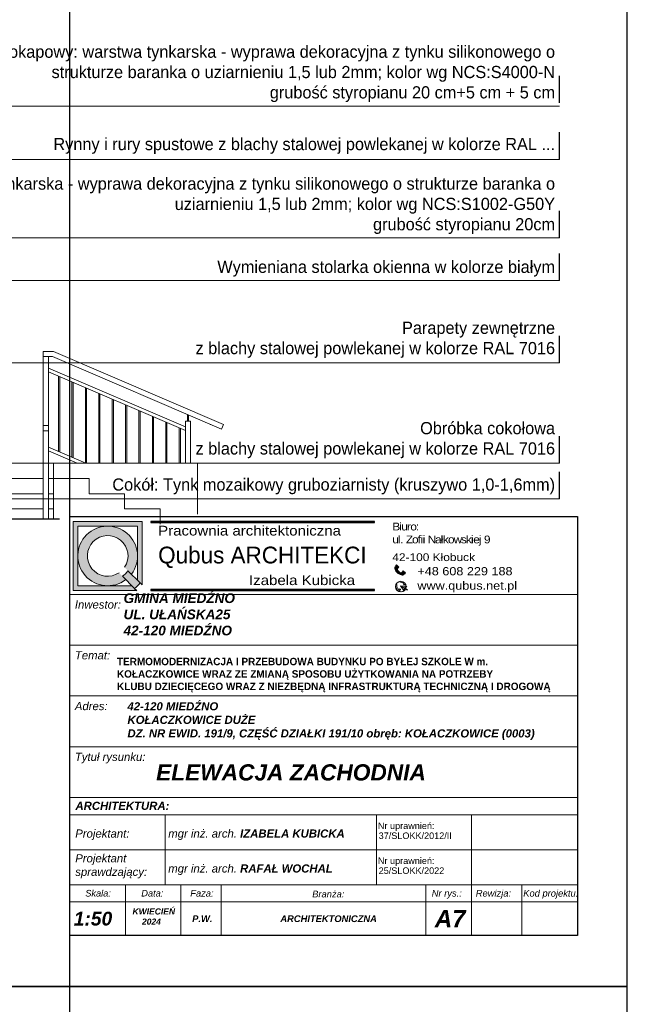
# Model space of a CAD drawing. Header units: millimetres. Extents: x -587 to 33545, y -26688 to 22494.
# Tile 47 of 256: x 5663 to 6262, y 7256 to 8225. Entities that reach past the tile are written whole.
import ezdxf
from ezdxf.enums import TextEntityAlignment as Align
from ezdxf.lldxf.tags import DXFTag

# ---------------------------------------------------------------- set-up
doc = ezdxf.new("R2010")
doc.units = ezdxf.units.MM
doc.header["$MEASUREMENT"] = 0
doc.linetypes.add('ArchiTECH.PC Solid Line Type', pattern=[0])
doc.layers.add('a3', color=3, linetype='Continuous', lineweight=30, plot=False)
for name, color, linetype, lineweight in [('A_l.widokowa', 250, 'Continuous', 18), ('l. przekrojowa', 1, 'Continuous', 30), ('l.przerywana', 104, 'ICAD_ISO03W100', 5), ('l.widokowa', 140, 'Continuous', 15), ('wymiarowanie', 176, 'Continuous', 9)]:
    doc.layers.add(name, color=color, linetype=linetype, lineweight=lineweight)
doc.styles.add('ArchiTECHStyle1', font='arial.ttf', dxfattribs={"height": 0.16})
doc.styles.add('Roman', font='SIMPLEX')
tags = doc.linetypes.add('ICAD_ISO03W100', pattern=[30, 12, -18]).pattern_tags.tags
tags[6:7] = [DXFTag(74, 4), DXFTag(75, 0), DXFTag(340, '0'), DXFTag(46, 1.0), DXFTag(50, 0.0), DXFTag(44, 0.0), DXFTag(45, 0.0)]
tags[4:5] = [DXFTag(74, 4), DXFTag(75, 0), DXFTag(340, '0'), DXFTag(46, 1.0), DXFTag(50, 0.0), DXFTag(44, 0.0), DXFTag(45, 0.0)]

msp = doc.modelspace()

# ---------------------------------------------------------------- hatches: boundary and pattern name
for points in [[(5792.51, 7731.43), (5792.51, 7730.4), (6012.82, 7730.4), (6012.82, 7731.43)], [(5792.51, 7664.4), (5792.51, 7663.37), (6012.82, 7663.37), (6012.82, 7664.4)]]:
    msp.add_hatch(color=256).paths.add_polyline_path(points)
at = {"layer": 'wymiarowanie'}
h = msp.add_hatch(color=7, dxfattribs=at)
h.paths.add_polyline_path([(5715.83, 7731.43), (5783.89, 7731.43), (5783.89, 7668.85), (5781.83, 7670.91), (5779.22, 7673.52), (5779.22, 7697.4), (5779.22, 7726.76), (5749.86, 7726.76), (5720.5, 7726.76), (5720.5, 7697.4), (5720.5, 7668.04), (5749.86, 7668.04), (5773.75, 7668.04), (5776.35, 7665.43), (5778.42, 7663.37), (5715.83, 7663.37)])
h.paths.add_polyline_path([(5720.5, 7697.4, -0.414214), (5749.86, 7726.76, -0.414214), (5779.22, 7697.4, -0.164764), (5773.18, 7679.56), (5769.84, 7682.9), (5766.48, 7686.25, 10.245542), (5761.01, 7680.78), (5764.36, 7677.43), (5767.7, 7674.09, -0.164764), (5749.86, 7668.04, -0.414214)])
h = msp.add_hatch(color=7, dxfattribs=at)
h.paths.add_polyline_path([(6036.56, 7682.07), (6035.53, 7683, -0.225702), (6035.26, 7684.55), (6032.81, 7686.76, 0.192399), (6033.35, 7683.1, 0.072563), (6035.31, 7680.69)])
h.paths.add_polyline_path([(6033.42, 7687.45), (6035.71, 7685.39), (6036.71, 7686.51), (6034.43, 7688.56)])
for color, points in [(1, [(5764.36, 7677.43, 0.078874), (5769.84, 7682.9), (5773.18, 7679.56), (5779.22, 7673.52), (5781.83, 7670.91, -0.046709), (5776.35, 7665.43), (5773.75, 7668.04), (5767.7, 7674.09)]), (7, [(6041.74, 7663.04, 0.011425), (6041.93, 7663.19), (6041.93, 7662.77)]), (7, [(6043.8, 7667.47), (6044.58, 7667.41), (6043.8, 7666.96, 0.012234), (6043.81, 7667.21, 0.012394)])]:
    msp.add_hatch(color=color, dxfattribs=at).paths.add_polyline_path(points)
h = msp.add_hatch(color=7, dxfattribs=at)
h.paths.add_polyline_path([(6036.56, 7682.07), (6037.58, 7681.14, 0.225702), (6039.16, 7681.04), (6041.61, 7678.83, -0.192399), (6037.91, 7678.99, -0.072563), (6035.31, 7680.69)])
h.paths.add_polyline_path([(6042.23, 7679.51), (6039.94, 7681.57), (6040.95, 7682.69), (6043.24, 7680.63)])
h = msp.add_hatch(color=7, dxfattribs=at)
h.paths.add_polyline_path([(6038.22, 7667.97), (6043.34, 7665.04, -0.017213), (6043.18, 7664.72), (6042.67, 7665.01, 0.008189), (6042.65, 7665.02, 0.53975), (6041.91, 7664.62), (6041.93, 7663.19, -0.011425), (6041.74, 7663.04)])
h.paths.add_polyline_path([(6038.22, 7667.97), (6043.8, 7667.47, -0.012394), (6043.81, 7667.21, -0.012234), (6043.8, 7666.96), (6042.97, 7666.48, 0.53975), (6043.01, 7665.64, 0.008189), (6043.03, 7665.64), (6043.48, 7665.38, -0.017324), (6043.34, 7665.04)])
h.paths.add_polyline_path([(6034.25, 7670.22, 0.420099), (6034.5, 7668.97, -0.536996), (6034.73, 7668.27, 0.201629), (6034.51, 7666.96, 0.107022), (6035.09, 7666.13, 0), (6035.09, 7666.13, -0.436557), (6035.09, 7665.7, 0.147081), (6034.58, 7665.27, 0.207035), (6034.52, 7664.63, -0.421728), (6034.31, 7664.13, -0.319958)])
h.paths.add_polyline_path([(6035.23, 7663.14, 0.496102), (6036.11, 7663.66, -0.192582), (6036.33, 7664.8, -0.36114), (6037.07, 7664.78, 0.367411), (6037.9, 7664.66, -1.020857), (6038.16, 7664.51, -0.11859), (6037.56, 7663.83, 0.324733), (6037.51, 7663.02, 0.305926), (6039.01, 7661.98, -0.195201)])
h.paths.add_polyline_path([(6037.02, 7672.24, -0.234986), (6041.63, 7671.47, 0.527816), (6040.99, 7670.62, 0.127269), (6040.19, 7670.95, -0.120709), (6038.36, 7671.61, 0.09778)])
h.paths.add_polyline_path([(6041.31, 7669.04, 0.337925), (6041.61, 7669.69, 0.273312), (6043.51, 7668.97, -0.023505), (6043.65, 7668.49, -0.126715)])
h.paths.add_polyline_path([(6043.34, 7665.04, 0.017324), (6043.48, 7665.38), (6045.15, 7664.42), (6044.98, 7664.1)])
h.paths.add_polyline_path([(6043.34, 7665.04), (6044.98, 7664.1), (6044.8, 7663.79), (6043.18, 7664.72, 0.017213)])

# ---------------------------------------------------------------- linework, layer by layer
at = {"color": 7}
for p, q in [((5781.83, 7670.91), (5783.89, 7668.85)), ((5776.35, 7665.43), (5778.42, 7663.37))]:
    msp.add_line(p, q, dxfattribs=at)
for points in [[(5792.51, 7731.43), (5792.51, 7730.4), (6012.82, 7730.4), (6012.82, 7731.43)], [(5792.51, 7664.4), (5792.51, 7663.37), (6012.82, 7663.37), (6012.82, 7664.4)]]:
    msp.add_lwpolyline(points, close=True)
at = {"layer": 'a3'}
for points in [[(3612.56, 8758.5), (3612.56, 7273.5), (5712.56, 7273.5), (5712.56, 8758.5), (3612.56, 8758.5)], [(4161.67, 8758.5), (4161.67, 7273.5), (6261.67, 7273.5), (6261.67, 8758.5), (4161.67, 8758.5)], [(3612.56, 7273.5), (3612.56, 5788.5), (5712.56, 5788.5), (5712.56, 7273.5), (3612.56, 7273.5)], [(4161.67, 7273.5), (4161.67, 5788.5), (6261.67, 5788.5), (6261.67, 7273.5), (4161.67, 7273.5)]]:
    msp.add_lwpolyline(points, dxfattribs=at)
at = {"layer": 'A_l.widokowa', "color": 7}
for p, q in [((5693.45, 7898.72), (5688.45, 7898.72)), ((5862.05, 7822.31), (5695.42, 7893.72)), ((5864.02, 7826.91), (5696.45, 7898.72)), ((5826.46, 7824.51), (5691.44, 7882.38)), ((5826.46, 7820.92), (5691.44, 7878.79)), ((5862.05, 7822.31), (5864.02, 7826.91)), ((5728.17, 7788.72), (5691.44, 7804.46)), ((5719.79, 7788.72), (5691.44, 7800.87)), ((5696.45, 7734.03), (5696.45, 7788.72))]:
    msp.add_line(p, q, dxfattribs=at)
at = {"layer": 'A_l.widokowa'}
for p, q in [((5701.45, 7800.17), (5701.45, 7874.5)), ((5702.65, 7799.66), (5702.65, 7873.98)), ((5714.65, 7794.51), (5714.65, 7868.84)), ((5715.85, 7794), (5715.85, 7868.32)), ((5727.85, 7788.86), (5727.85, 7863.18)), ((5729.05, 7788.34), (5729.05, 7862.67)), ((5741.05, 7788.72), (5741.05, 7857.52)), ((5742.25, 7788.72), (5742.25, 7857.01)), ((5754.25, 7788.72), (5754.25, 7851.87)), ((5755.45, 7788.72), (5755.45, 7851.35)), ((5767.45, 7788.72), (5767.45, 7846.21)), ((5768.65, 7788.72), (5768.65, 7845.7)), ((5780.65, 7788.72), (5780.65, 7840.55)), ((5781.85, 7788.72), (5781.85, 7840.04)), ((5793.85, 7788.72), (5793.85, 7834.9)), ((5795.05, 7788.72), (5795.05, 7834.38)), ((5807.05, 7788.72), (5807.05, 7829.24)), ((5808.25, 7788.72), (5808.25, 7828.72)), ((5820.25, 7788.71), (5820.25, 7823.58)), ((5821.45, 7788.71), (5821.45, 7823.07))]:
    msp.add_line(p, q, dxfattribs=at)
at = {"layer": 'A_l.widokowa', "color": 7}
for points in [[(5696.45, 7898.72), (5688.45, 7898.72)], [(5695.42, 7893.72), (5688.45, 7893.72)], [(5516.06, 7788.72), (5688.45, 7788.72)], [(5693.45, 7788.72), (5836.45, 7788.71)], [(5516.06, 7773.72), (5686.45, 7773.72)], [(5693.45, 7773.72), (5696.45, 7773.72)], [(5516.06, 7758.72), (5686.45, 7758.72)], [(5693.45, 7758.72), (5696.45, 7758.72)], [(5693.45, 7758.72), (5696.45, 7758.72)], [(5516.06, 7743.72), (5686.45, 7743.72)], [(5693.45, 7743.72), (5696.45, 7743.72)], [(5693.45, 7743.72), (5696.45, 7743.72)]]:
    msp.add_lwpolyline(points, dxfattribs=at)
at = {"layer": 'l. przekrojowa', "color": 7}
for p in [(3779.15, 7734.03), (5501.06, 7734.03)]:
    msp.add_line(p, (5702.33, 7734.03), dxfattribs=at)
at = {"layer": 'l.przerywana', "color": 7, "ltscale": 0.3}
for points in [[(5731.45, 7758.72), (5731.45, 7773.72), (5696.45, 7773.72)], [(5766.45, 7743.72), (5766.45, 7758.72), (5731.45, 7758.72)], [(5801.45, 7728.72), (5801.45, 7743.72), (5766.45, 7743.72)]]:
    msp.add_lwpolyline(points, dxfattribs=at)
at = {"layer": 'l.widokowa', "color": 7}
for p, q in [((5686.45, 7734.03), (5686.45, 7898.72)), ((5691.45, 7898.72), (5686.45, 7898.72)), ((5691.45, 7898.72), (5686.45, 7898.72)), ((5690.42, 7893.72), (5686.45, 7893.72)), ((5690.42, 7893.72), (5686.45, 7893.72)), ((5691.45, 7734.03), (5691.45, 7893.72)), ((5828.46, 7829.98), (5828.46, 7836.71)), ((5829.46, 7829.98), (5829.46, 7836.28)), ((5691.45, 7825.87), (5686.45, 7825.87)), ((5686.45, 7825.87), (5691.45, 7825.87)), ((5826.46, 7829.98), (5826.46, 7788.71)), ((5831.46, 7829.98), (5831.46, 7788.71)), ((5851.06, 7827.02), (5851.06, 7826.43)), ((5691.45, 7820.43), (5686.45, 7820.43)), ((5686.45, 7820.43), (5691.45, 7820.43))]:
    msp.add_line(p, q, dxfattribs=at)
at = {"layer": 'l.widokowa', "color": 7, "ltscale": 0.3}
for p, q in [((5696.45, 7773.72), (5691.45, 7773.72)), ((5691.45, 7773.72), (5696.45, 7773.72)), ((5696.45, 7758.72), (5691.45, 7758.72)), ((5691.45, 7758.72), (5696.45, 7758.72)), ((5696.45, 7743.72), (5691.45, 7743.72)), ((5691.45, 7743.72), (5696.45, 7743.72))]:
    msp.add_line(p, q, dxfattribs=at)
at = {"layer": 'l.widokowa', "color": 7}
msp.add_lwpolyline([(5833.46, 7788.72), (5838.46, 7788.72), (5838.46, 7738.42)], dxfattribs=at)
at = {"layer": 'wymiarowanie', "lineweight": 30}
for p, q in [((6194.74, 8143.59), (6194.74, 8170.29)), ((6194.74, 8087.91), (6194.74, 8114.6)), ((6194.74, 8010.51), (6194.74, 8037.21)), ((6194.74, 7968.53), (6194.74, 7995.22)), ((6194.74, 7887.53), (6194.74, 7914.22)), ((6194.74, 7788.72), (6194.74, 7815.42)), ((6194.74, 7753.51), (6194.74, 7780.2))]:
    msp.add_line(p, q, dxfattribs=at)
at = {"layer": 'wymiarowanie'}
for p, q in [((5351.94, 8140.41), (6194.74, 8140.41)), ((5512.15, 8087.91), (6194.74, 8087.91)), ((5400.45, 8010.51), (6194.74, 8010.51)), ((5074.82, 7968.53), (6194.74, 7968.53)), ((5084.82, 7887.53), (6194.74, 7887.53)), ((5831.46, 7829.98), (5826.46, 7829.98)), ((5451.23, 7788.72), (6194.74, 7788.72)), ((5465, 7753.51), (6194.74, 7753.51))]:
    msp.add_line(p, q, dxfattribs=at)
at = {"layer": 'wymiarowanie', "color": 0, "linetype": 'ArchiTECH.PC Solid Line Type', "lineweight": 9}
for p, q in [((5712.56, 7459.52), (5712.56, 7709.52)), ((5712.56, 7659.52), (6212.56, 7659.52)), ((5712.56, 7609.52), (6212.56, 7609.52)), ((5712.56, 7559.52), (6212.56, 7559.52)), ((5712.56, 7509.52), (6212.56, 7509.52)), ((5712.56, 7392.32), (5712.56, 7459.52)), ((5712.56, 7459.52), (6212.56, 7459.52)), ((5712.56, 7442.32), (6212.56, 7442.32)), ((5806.55, 7442.32), (5806.55, 7373.5)), ((6014.52, 7442.32), (6014.52, 7373.5)), ((6108.19, 7442.32), (6108.19, 7373.5)), ((5712.56, 7407.91), (6212.56, 7407.91)), ((5712.56, 7373.5), (6212.56, 7373.5)), ((5712.56, 7373.5), (6212.56, 7373.5)), ((5712.56, 7373.5), (6212.56, 7373.5)), ((5712.56, 7373.5), (6212.56, 7373.5)), ((5712.56, 7373.5), (6212.56, 7373.5)), ((5767.25, 7373.5), (5767.25, 7323.5)), ((5821.94, 7373.5), (5821.94, 7323.5)), ((5861.76, 7373.5), (5861.76, 7323.5)), ((6063.37, 7373.5), (6063.37, 7323.5)), ((6108.19, 7373.5), (6108.19, 7323.5)), ((6157.87, 7373.5), (6157.87, 7323.5)), ((5712.56, 7356.84), (6212.56, 7356.84))]:
    msp.add_line(p, q, dxfattribs=at)
at = {"layer": 'wymiarowanie', "color": 7}
for p, q in [((6034.43, 7688.56), (6033.42, 7687.45)), ((6034.43, 7688.56), (6036.71, 7686.51)), ((6032.81, 7686.76), (6035.26, 7684.55)), ((6033.42, 7687.45), (6035.71, 7685.39)), ((6035.53, 7683), (6039.93, 7679.03)), ((6035.71, 7685.39), (6036.71, 7686.51)), ((6041.61, 7678.83), (6039.16, 7681.04)), ((6039.94, 7681.57), (6040.95, 7682.69)), ((6042.23, 7679.51), (6039.94, 7681.57)), ((6043.24, 7680.63), (6040.95, 7682.69)), ((6043.24, 7680.63), (6042.23, 7679.51)), ((6044.58, 7667.41), (6038.22, 7667.97)), ((6038.22, 7667.97), (6044.98, 7664.1)), ((6041.93, 7662.77), (6038.22, 7667.97)), ((6041.91, 7664.62), (6041.93, 7662.77)), ((6042.65, 7665.02), (6044.8, 7663.79)), ((6042.97, 7666.48), (6044.58, 7667.41)), ((6043.01, 7665.64), (6045.15, 7664.42)), ((6044.98, 7664.1), (6044.8, 7663.79)), ((6044.98, 7664.1), (6045.15, 7664.42))]:
    msp.add_line(p, q, dxfattribs=at)
at = {"layer": 'wymiarowanie', "color": 1}
for p, q in [((5781.83, 7670.91), (5769.84, 7682.9)), ((5776.35, 7665.43), (5764.36, 7677.43))]:
    msp.add_line(p, q, dxfattribs=at)
at = {"layer": 'wymiarowanie', "color": 0, "lineweight": 30}
msp.add_lwpolyline([(5712.56, 7736.13), (6212.56, 7736.13), (6212.56, 7323.5), (5712.56, 7323.5)], close=True, dxfattribs=at)
at = {"layer": 'wymiarowanie', "color": 7}
for points in [[(5783.89, 7668.85), (5783.89, 7731.43), (5715.83, 7731.43), (5715.83, 7663.37), (5778.42, 7663.37)], [(5779.22, 7673.52), (5779.22, 7726.76), (5720.5, 7726.76), (5720.5, 7668.04), (5773.75, 7668.04)]]:
    msp.add_lwpolyline(points, dxfattribs=at)
at = {"layer": 'wymiarowanie', "color": 7, "lineweight": 13}
msp.add_circle((6038.55, 7667.21), 5.25, dxfattribs=at)
at = {"layer": 'wymiarowanie', "color": 7}
for centre, radius, start, end in [((5749.86, 7697.4), 29.36, 322.57509, 307.42491), ((5749.86, 7697.4), 20.02, 326.14921, 303.85079), ((6037.66, 7685.61), 4.98, 166.67958, 210.24197), ((6042.6, 7688.6), 10.76, 210.73037, 227.33158), ((6037.03, 7684.06), 1.84, 164.3158, 215.19037), ((6042.42, 7688.77), 10.76, 228.6417, 245.24291), ((6038.48, 7682.75), 1.84, 240.78291, 291.65748), ((6039.96, 7683.53), 4.98, 245.7313, 289.2937), ((5749.86, 7697.4), 41.52, 309.65143, 320.34857), ((6034.99, 7669.72), 0.895, 145.81653, 236.96537), ((6034.38, 7668.54), 0.443, 321.3211, 74.26354), ((6036.09, 7668.53), 3.82, 53.63525, 75.97372), ((6040.62, 7675.02), 4.1, 236.50654, 264.03785), ((6039.95, 7669.25), 1.72, 14.92604, 81.86713), ((6041.6, 7670.82), 0.649, 87.29907, 197.66327), ((6041.03, 7669.56), 0.589, 297.9169, 12.60242), ((6043.54, 7673.31), 4.82, 242.38997, 271.27687), ((6043.17, 7670.94), 2, 218.55426, 279.6995), ((6034.17, 7664.48), 0.379, 291.2453, 22.71136), ((6036.18, 7667.35), 1.71, 147.73007, 193.32869), ((6035.29, 7664.87), 0.809, 150.948, 197.73589), ((6036.72, 7667.88), 2.39, 202.61984, 227.05452), ((6035.55, 7664.63), 1.16, 113.52157, 146.9902), ((6034.89, 7665.91), 0.293, 313.10426, 47.44022), ((6035.48, 7663.73), 0.638, 247.55357, 353.09799), ((6037.65, 7663.95), 1.57, 147.18676, 190.78958), ((6036.69, 7664.35), 0.575, 48.68881, 128.11552), ((6037.56, 7665.21), 0.646, 221.07993, 301.77551), ((6038.09, 7663.39), 0.69, 140.11365, 212.07498), ((6039.03, 7663.61), 1.63, 201.19555, 269.23648), ((6036.45, 7665.41), 1.93, 305.31298, 332.36541), ((6038.03, 7664.59), 0.15, 330.54591, 152.91124), ((6042.41, 7664.58), 0.503, 59.2997, 174.60822), ((6043.27, 7666.08), 0.503, 125.86793, 241.17645)]:
    msp.add_arc(centre, radius, start, end, dxfattribs=at)
at = {"layer": 'wymiarowanie', "color": 1}
msp.add_arc((5749.86, 7697.4), 24.69, 305.9804, 324.0196, dxfattribs=at)

# ---------------------------------------------------------------- texts
at = {"attachment_point": 1}
for s, insert, char_height, width in [('{\\fCentury Gothic|b0|i0|c238|p34;\\W1.15;Pracownia architektoniczna}', (5799.54, 7727.14), 9.6206, 217.3406), ('{\\fCentury Gothic|b0|i0|c238|p34;\\W1.15;\\T0.8;Biuro:\\Pul. Zofii Nałkowskiej 9}', (6030.22, 7730.14), 7.6196, 296.6769), ('{\\fCentury Gothic|b0|i0|c238|p34;\\W1.15;42-100 Kłobuck}', (6030.22, 7699.97), 7.6196, 296.6769), ('{\\fCentury Gothic|b0|i0|c238|p34;\\W1.15;Izabela Kubicka}', (5889.07, 7678.34), 9.6206, 217.3406), ('{\\fCentury Gothic|b0|i0|c238|p34;\\W1.15;+48 608 229 188}', (6054.89, 7686.42), 8.0883, 314.9282), ('{\\fCentury Gothic|b0|i0|c238|p34;\\W1.15;www.qubus.net.pl}', (6054.89, 7672.24), 8.0883, 314.9282)]:
    msp.add_mtext(s, dxfattribs=dict(at, insert=insert, char_height=char_height, width=width))
at = {"insert": (5754.3, 7597.11), "char_height": 7.33333, "width": 491.9512, "attachment_point": 1, "style": 'Roman'}
msp.add_mtext('\\pxi0,l0.642783,sm1,ql,t9.628161;{\\fCentury Gothic|b1|i0|c238|p34;TERMOMODERNIZACJA I PRZEBUDOWA BUDYNKU PO BYŁEJ SZKOLE W m. \\PKOŁACZKOWICE WRAZ ZE ZMIANĄ SPOSOBU UŻYTKOWANIA NA POTRZEBY \\PKLUBU DZIECIĘCEGO WRAZ Z NIEZBĘDNĄ INFRASTRUKTURĄ TECHNICZNĄ I DROGOWĄ}', dxfattribs=at)
at = {"layer": 'wymiarowanie', "color": 0, "style": 'ArchiTECHStyle1'}
for s, p in [('Nr uprawnień:', (6016.07, 7426.55)), ('37/SLOKK/2012/II', (6016.76, 7416.79)), ('Nr uprawnień:', (6016.07, 7392.15)), ('25/SLOKK/2022', (6016.76, 7382.39))]:
    msp.add_text(s, height=6.4, dxfattribs=at).set_placement(p, align=Align.BOTTOM_LEFT)
at = {"layer": 'wymiarowanie', "char_height": 12, "width": 621.5287, "attachment_point": 1}
for s, insert in [('\\pxqr;{\\fCentury Gothic|b0|i0|c238|p34;Gzyms okapowy: warstwa tynkarska - wyprawa dekoracyjna z tynku silikonowego o strukturze baranka o uziarnieniu 1,5 lub 2mm; kolor wg NCS:S4000-N\\Pgrubość styropianu 20 cm+5 cm + 5 cm\\P }', (5568.96, 8199.93)), ('\\pxqr;{\\fCentury Gothic|b0|i0|c238|p34;Rynny i rury spustowe z blachy stalowej powlekanej w kolorze RAL ...}', (5568.96, 8108.96)), ('\\pxqr;{\\fCentury Gothic|b0|i0|c238|p34;Warstwa tynkarska - wyprawa dekoracyjna z tynku silikonowego o strukturze baranka o uziarnieniu 1,5 lub 2mm; kolor wg NCS:S1002-G50Y\\Pgrubość styropianu 20cm\\P }', (5568.96, 8070.04)), ('\\pxqr;{\\fCentury Gothic|b0|i0|c238|p34;Wymieniana stolarka okienna w kolorze białym}', (5568.96, 7988.12)), ('\\pxqr;{\\fCentury Gothic|b0|i0|c238|p34;Parapety zewnętrzne\\P z blachy stalowej powlekanej w kolorze RAL 7016}', (5568.96, 7928.08)), ('\\pxqr;{\\fCentury Gothic|b0|i0|c238|p34;Obróbka cokołowa\\P z blachy stalowej powlekanej w kolorze RAL 7016}', (5568.96, 7829.27)), ('\\pxqr;{\\fCentury Gothic|b0|i0|c238|p34;Cokół: Tynk mozaikowy gruboziarnisty (kruszywo 1,0-1,6mm)\\P }', (5568.96, 7773.73))]:
    msp.add_mtext(s, dxfattribs=dict(at, insert=insert))
at = {"layer": 'wymiarowanie', "color": 7, "insert": (5799.57, 7706.56), "char_height": 16.5424, "width": 250.7895, "attachment_point": 1}
msp.add_mtext('{\\fCentury Gothic|b0|i0|c238|p34;Qubus ARCHITEKCI}', dxfattribs=at)
at = {"layer": 'wymiarowanie', "color": 1, "ltscale": 0.45, "attachment_point": 1}
for s, insert, char_height, width in [('{\\fArial|b1|i1|c238|p34;\\C7;GMINA MIEDŹNO\\PUL. UŁAŃSKA25\\P42-120 MIEDŹNO}', (5765.51, 7660.58), 9.551, 542.8998), ('{\\fArial|b1|i1|c238|p34;\\C7;42-120 MIEDŹNO\\PKOŁACZKOWICE DUŻE\\P\\A1;DZ. NR EWID. 191/9, CZĘŚĆ DZIAŁKI 191/10\\A1; obręb: KOŁACZKOWICE (0003)}', (5769.32, 7553.34), 8, 433.6091)]:
    msp.add_mtext(s, dxfattribs=dict(at, insert=insert, char_height=char_height, width=width))
at = {"layer": 'wymiarowanie', "color": 0, "ltscale": 0.45, "attachment_point": 1}
for s, insert, char_height, width in [('{\\fArial CE|b0|i1|c238|p34;Inwestor:}', (5717.52, 7653.55), 7.9972, 507.9365), ('{\\fArial CE|b0|i1|c238|p34;Temat:}', (5717.52, 7603.55), 7.9972, 507.9365), ('{\\fArial CE|b0|i1|c238|p34;Adres:}', (5717.52, 7553.55), 7.9972, 507.9365), ('{\\fArial CE|b0|i1|c238|p34;Tytuł rysunku:}', (5717.52, 7503.55), 7.9972, 507.9365), ('{\\fArial|b1|i1|c238|p34;ELEWACJA ZACHODNIA}', (5797.56, 7492.29), 16, 507.9365), ('{\\fArial|b1|i1|c238|p34;ARCHITEKTURA:}', (5718.14, 7455.38), 7.9972, 507.9365), ('{\\fArial CE|b0|i1|c238|p34;Projektant:}', (5717.91, 7428.07), 7.9972, 507.9365), ('{\\fArial CE|b0|i1|c238|p34;mgr inż. arch. \\fArial CE|b1|i1|c238|p34;IZABELA KUBICKA}', (5809.51, 7428.07), 7.9972, 507.9365), ('{\\fArial CE|b0|i1|c238|p34;Projektant\\Psprawdzający:}', (5717.91, 7403.68), 7.9972, 507.9365), ('{\\fArial CE|b0|i1|c238|p34;mgr inż. arch. \\fArial CE|b1|i1|c238|p34;RAFAŁ WOCHAL}', (5809.51, 7393.66), 7.9972, 507.9365), ('{\\fArial CE|b0|i1|c238|p34;Skala:}', (5727.78, 7368.56), 6.5, 507.9365), ('{\\fArial CE|b0|i1|c238|p34;Data:}', (5782.95, 7368.56), 6.5, 507.9365), ('{\\fArial CE|b0|i1|c238|p34;Faza:}', (5831.17, 7368.56), 6.5862, 507.9365), ('{\\fArial CE|b0|i1|c238|p34;Branża:}', (5951.29, 7367.75), 6.5862, 507.9365), ('{\\fArial CE|b0|i1|c238|p34;Nr rys.:}', (6069.04, 7368.56), 6.5862, 507.9365), ('{\\fArial CE|b0|i1|c238|p34;Rewizja:}', (6112.41, 7368.56), 6.5862, 507.9365), ('{\\fArial CE|b0|i1|c238|p34;Kod projektu:}', (6159.19, 7368.56), 6.5862, 507.9365), ('\\pxt16.667;{\\fArial|b1|i1|c238|p34;     KWIECIEŃ\\P         2024}', (5762.66, 7350.34), 6, 507.9365), ('{\\fArial|b1|i1|c238|p34;1:50}', (5716.46, 7347.05), 13.545, 406.3492), ('{\\fArial CE|b1|i1|c238|p34;P.W.}', (5833.1, 7343.47), 6.5862, 507.9365), ('{\\fArial CE|b1|i1|c238|p34;ARCHITEKTONICZNA}', (5919.93, 7343.47), 6.5862, 507.9365), ('{\\fArial|b1|i1|c238|p34;A7}', (6072.11, 7348.7), 16.9312, 507.9365)]:
    msp.add_mtext(s, dxfattribs=dict(at, insert=insert, char_height=char_height, width=width))

doc.saveas('drawing.dxf')
